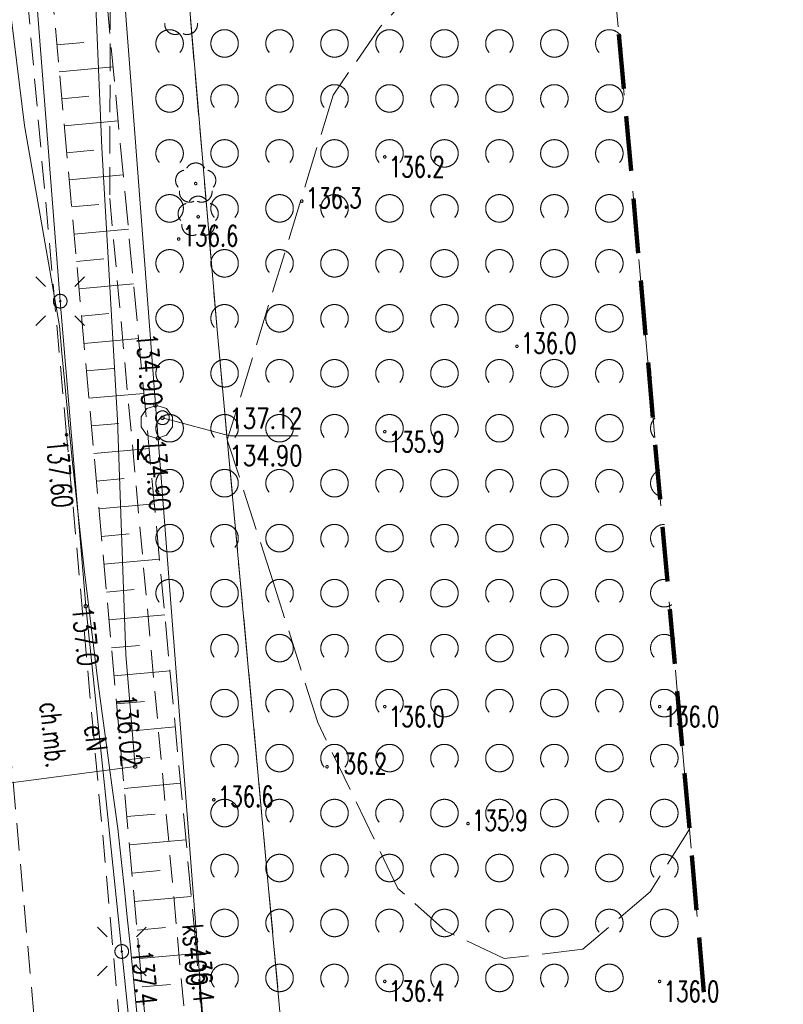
# Model space of a CAD drawing. Header units: centimetres. Extents: x -29333 to 403204, y -464147 to 16641.
# Tile 117 of 134: x 77703 to 80482, y -3443 to 139. Entities that reach past the tile are written whole.
import ezdxf
from ezdxf.xclip import XClip

# ---------------------------------------------------------------- set-up
doc = ezdxf.new("R2010")
doc.units = ezdxf.units.CM
doc.header["$MEASUREMENT"] = 0
doc.header["$XCLIPFRAME"] = 0
for name, pattern in [('1_OTKC', [150, 100, -50]), ('1_OTRK', [175, 125, -50]), ('1_OTRKG', [175, 125, -50]), ('1_OTZK', [150, 100, -50]), ('4', [250, 150, -100]), ('EGKK', [200, 150, -50]), ('Przerywana BARDZO długa', [300, 200, -100])]:
    doc.linetypes.add(name, pattern=pattern)
for name, color, linetype in [('2010 Mlawa_628_1_mdcp_plus_zakres obcięta_13_BLOKADA_L_0', 7, 'Continuous'), ('2010 Mlawa_628_1_mdcp_plus_zakres obcięta_13_Dzialki', 7, 'Continuous'), ('2010 Mlawa_628_1_mdcp_plus_zakres obcięta_13_Kontury', 7, 'Continuous'), ('2010 Mlawa_628_1_mdcp_plus_zakres obcięta_13_OTK_E_T_1', 7, 'Continuous'), ('2010 Mlawa_628_1_mdcp_plus_zakres obcięta_13_OTK_L_2', 7, 'Continuous'), ('2010 Mlawa_628_1_mdcp_plus_zakres obcięta_13_OTR_L_1', 7, 'Continuous'), ('2010 Mlawa_628_1_mdcp_plus_zakres obcięta_13_OTR_T_0', 7, 'Continuous'), ('2010 Mlawa_628_1_mdcp_plus_zakres obcięta_13_OTR_T_1', 7, 'Continuous'), ('2010 Mlawa_628_1_mdcp_plus_zakres obcięta_13_OTZ_L_1', 7, 'Continuous'), ('2010 Mlawa_628_1_mdcp_plus_zakres obcięta_13_OTZ_T_0', 7, 'Continuous'), ('2010 Mlawa_628_1_mdcp_plus_zakres obcięta_13_SUE_T_3', 7, 'Continuous'), ('2010 Mlawa_628_1_mdcp_plus_zakres obcięta_13_SUEP_E_T_0', 7, 'Continuous'), ('2010 Mlawa_628_1_mdcp_plus_zakres obcięta_13_SUEP_L_0', 7, 'Continuous'), ('2010 Mlawa_628_1_mdcp_plus_zakres obcięta_13_SUER_T_0', 7, 'Continuous'), ('2010 Mlawa_628_1_mdcp_plus_zakres obcięta_13_SUGP_L_0', 7, 'Continuous'), ('2010 Mlawa_628_1_mdcp_plus_zakres obcięta_13_SUGR_T_0', 7, 'Continuous'), ('2010 Mlawa_628_1_mdcp_plus_zakres obcięta_13_SUKP_E_T_0', 7, 'Continuous'), ('2010 Mlawa_628_1_mdcp_plus_zakres obcięta_13_SUKP_L_0', 7, 'Continuous'), ('2010 Mlawa_628_1_mdcp_plus_zakres obcięta_13_SUKR_T_0', 7, 'Continuous'), ('2010 Mlawa_628_1_mdcp_plus_zakres obcięta_13_SUL_L_1', 7, 'Continuous'), ('2010 Mlawa_628_1_mdcp_plus_zakres obcięta_13_SUP_E_T_1', 7, 'Continuous'), ('2010 Mlawa_628_1_mdcp_plus_zakres obcięta_13_SUP_L_1', 7, 'Continuous'), ('2010 Mlawa_628_1_mdcp_plus_zakres obcięta_13_SUP_T_4', 7, 'Continuous'), ('2010 Mlawa_628_1_mdcp_plus_zakres obcięta_13_SUWP_L_0', 7, 'Continuous'), ('MAPA MDCP', 7, 'Continuous'), ('PZT NOWE PAB', 7, 'Continuous')]:
    doc.layers.add(name, color=color, linetype=linetype)
doc.styles.add('GENERATED_STYLE_2', font='Simplex.shx')

# ---------------------------------------------------------------- blocks, each defined once
blk = doc.blocks.new('Rysunek_4_13', base_point=(-745725621.2, -588524063.1))
at = {"layer": '2010 Mlawa_628_1_mdcp_plus_zakres obcięta_13_BLOKADA_L_0', "color": 7, "linetype": '4', "lineweight": 18}
blk.add_line((79469.8, 4744.9), (80481.8, -6650.1), dxfattribs=at)
at = {"layer": '2010 Mlawa_628_1_mdcp_plus_zakres obcięta_13_Dzialki', "color": 7, "linetype": 'Continuous', "lineweight": 18}
for p, q in [((78031.8, 3562.9), (78422.8, -1003.1)), ((78422.8, -1003.1), (78954, -6766.8))]:
    blk.add_line(p, q, dxfattribs=at)
at = {"layer": '2010 Mlawa_628_1_mdcp_plus_zakres obcięta_13_Kontury', "color": 3, "linetype": 'EGKK', "lineweight": 18}
for p, q in [((78422.8, -1003.1), (78031.8, 3562.9)), ((79425.8, 561.9), (79013.8, 110.9)), ((79013.8, 110.9), (78843.8, -135.1)), ((78843.8, -135.1), (78458.8, -1390.1)), ((78458.8, -1390.1), (78422.8, -1003.1)), ((78954.2, -6766.8), (78458.8, -1390.1)), ((78625.8, -1906.1), (78458.8, -1390.1)), ((78787.8, -2418.1), (78625.8, -1906.1)), ((79079.8, -3022.1), (78787.8, -2418.1)), ((80140.5, -2806.4), (79997.8, -3034.1)), ((79252.8, -3176.1), (79079.8, -3022.1)), ((79997.8, -3034.1), (79752.8, -3242.1)), ((79465.8, -3277.1), (79252.8, -3176.1)), ((79752.8, -3242.1), (79465.8, -3277.1))]:
    blk.add_line(p, q, dxfattribs=at)
at = {"layer": '2010 Mlawa_628_1_mdcp_plus_zakres obcięta_13_OTK_L_2', "color": 7, "linetype": '1_OTKC', "lineweight": 18}
for p, q in [((77873.8, -1371.1), (77600.8, 1674.9)), ((78365.2, -6811.8), (77873.8, -1371.1)), ((77571.8, -1439.1), (78057.1, -6835.3))]:
    blk.add_line(p, q, dxfattribs=at)
at = {"layer": '2010 Mlawa_628_1_mdcp_plus_zakres obcięta_13_OTR_L_1', "color": 7, "linetype": '1_OTRKG', "lineweight": 18}
for p, q in [((77706.8, 1502.9), (78135.8, -3232.1)), ((78135.8, -3232.1), (78455.8, -6804.9))]:
    blk.add_line(p, q, dxfattribs=at)
at = {"layer": '2010 Mlawa_628_1_mdcp_plus_zakres obcięta_13_OTR_L_1', "color": 7, "linetype": '1_OTRK', "lineweight": 18}
for p, q in [((78343.8, -3222.1), (77898.8, 1499.9)), ((78653.5, -6789.8), (78343.8, -3222.1))]:
    blk.add_line(p, q, dxfattribs=at)
at = {"layer": '2010 Mlawa_628_1_mdcp_plus_zakres obcięta_13_OTR_L_1', "color": 7, "linetype": 'Continuous', "lineweight": 18}
for p, q in [((77838.7, 47.4), (77936.4, 56.3)), ((77847.6, -50.4), (78043.3, -32.7)), ((77856.5, -148.4), (77954.5, -139.6)), ((77865.4, -246.6), (78061.8, -228.8)), ((77874.3, -345), (77972.7, -336.1)), ((77883.2, -443.6), (78080.3, -425.7)), ((77892.1, -542.3), (77990.9, -533.4)), ((77901.1, -641.2), (78098.9, -623.3)), ((77910.1, -740.3), (78009.2, -731.3)), ((77919.1, -839.6), (78117.6, -821.6)), ((77928.1, -939), (78027.5, -930)), ((77937.1, -1038.7), (78136.4, -1020.6)), ((77946.2, -1138.5), (78046, -1129.4)), ((77955.2, -1238.5), (78155.2, -1220.4)), ((77964.3, -1338.7), (78064.5, -1329.6)), ((77973.4, -1439), (78174.1, -1420.8)), ((77982.5, -1539.5), (78083, -1530.4)), ((77991.6, -1640.3), (78193.1, -1622)), ((78000.8, -1741.2), (78101.7, -1732)), ((78009.9, -1842.2), (78212.1, -1823.9)), ((78019.1, -1943.5), (78120.4, -1934.3)), ((78028.3, -2044.9), (78231.2, -2026.6)), ((78037.5, -2146.6), (78139.1, -2137.4)), ((78046.7, -2248.4), (78250.3, -2229.9)), ((78056, -2350.4), (78158, -2341.1)), ((78065.2, -2452.6), (78269.6, -2434)), ((78074.5, -2554.9), (78176.9, -2545.7)), ((78083.8, -2657.5), (78288.9, -2638.9)), ((78093.1, -2760.2), (78195.8, -2750.9)), ((78102.4, -2863.1), (78308.3, -2844.5)), ((78111.8, -2966.2), (78214.9, -2956.9)), ((78121.1, -3069.5), (78327.7, -3050.8)), ((78130.5, -3173), (78234, -3163.6)), ((78139.8, -3276.6), (78347, -3258)), ((78149.1, -3380), (78252.5, -3370.7))]:
    blk.add_line(p, q, dxfattribs=at)
at = {"layer": '2010 Mlawa_628_1_mdcp_plus_zakres obcięta_13_OTR_T_0', "color": 7, "linetype": 'Continuous', "lineweight": 18}
blk.add_circle((77873.8, -1371.1), 4.5, dxfattribs=at)
at = {"layer": '2010 Mlawa_628_1_mdcp_plus_zakres obcięta_13_OTR_T_1', "color": 7, "linetype": 'Continuous', "lineweight": 18}
for centre in [(79031.8, -360.1), (78729.8, -521.1), (78281.8, -659.1), (79512.5, -1049.1), (79031.8, -1360.1), (79031.8, -2360.1), (80031.8, -2360.1), (78821.8, -2579.1), (78409.8, -2699.1), (79334.6, -2785.6), (78343.8, -3222.1), (78135.8, -3232.1), (79031.8, -3360.1), (80031.8, -3360.1)]:
    blk.add_circle(centre, 4.5, dxfattribs=at)
at = {"layer": '2010 Mlawa_628_1_mdcp_plus_zakres obcięta_13_OTZ_L_1', "color": 7, "linetype": '1_OTZK', "lineweight": 18}
for p, q in [((78038.8, 3052.1), (78031.2, -511.1)), ((78031.2, -511.1), (78335.8, -3838.3))]:
    blk.add_line(p, q, dxfattribs=at)
at = {"layer": '2010 Mlawa_628_1_mdcp_plus_zakres obcięta_13_OTZ_L_1', "color": 7, "linetype": 'Continuous', "lineweight": 18}
for centre in [(78448.9, 52.6), (78448.9, 52.6), (78848.9, 52.6), (78848.9, 52.6), (79248.9, 52.6), (79248.9, 52.6), (79648.9, 52.6), (79648.9, 52.6), (78248.9, -147.4), (78648.9, -147.4), (78648.9, -147.4), (79048.9, -147.4), (79048.9, -147.4), (79448.9, -147.4), (79448.9, -147.4), (79848.9, -147.4), (79848.9, -147.4), (78448.9, -347.4), (78448.9, -347.4), (78848.9, -347.4), (78848.9, -347.4), (79248.9, -347.4), (79248.9, -347.4), (79648.9, -347.4), (79648.9, -347.4), (78248.9, -547.4), (78648.9, -547.4), (78648.9, -547.4), (79048.9, -547.4), (79048.9, -547.4), (79448.9, -547.4), (79448.9, -547.4), (79848.9, -547.4), (79848.9, -547.4), (78448.9, -747.4), (78448.9, -747.4), (78848.9, -747.4), (78848.9, -747.4), (79248.9, -747.4), (79248.9, -747.4), (79648.9, -747.4), (79648.9, -747.4), (78248.9, -947.4), (78648.9, -947.4), (78648.9, -947.4), (79048.9, -947.4), (79048.9, -947.4), (79448.9, -947.4), (79448.9, -947.4), (79848.9, -947.4), (79848.9, -947.4), (78448.9, -1147.4), (78448.9, -1147.4), (78848.9, -1147.4), (78848.9, -1147.4), (79248.9, -1147.4), (79248.9, -1147.4), (79648.9, -1147.4), (79648.9, -1147.4), (78248.9, -1347.4), (78648.9, -1347.4), (78648.9, -1347.4), (79048.9, -1347.4), (79048.9, -1347.4), (79448.9, -1347.4), (79448.9, -1347.4), (79848.9, -1347.4), (79848.9, -1347.4), (78448.9, -1547.4), (78448.9, -1547.4), (78848.9, -1547.4), (78848.9, -1547.4), (79248.9, -1547.4), (79248.9, -1547.4), (79648.9, -1547.4), (79648.9, -1547.4), (78248.9, -1747.4), (78648.9, -1747.4), (78648.9, -1747.4), (79048.9, -1747.4), (79048.9, -1747.4), (79448.9, -1747.4), (79448.9, -1747.4), (79848.9, -1747.4), (79848.9, -1747.4), (78448.9, -1947.4), (78448.9, -1947.4), (78848.9, -1947.4), (78848.9, -1947.4), (79248.9, -1947.4), (79248.9, -1947.4), (79648.9, -1947.4), (79648.9, -1947.4), (78648.9, -2147.4), (78648.9, -2147.4), (79048.9, -2147.4), (79048.9, -2147.4), (79448.9, -2147.4), (79448.9, -2147.4), (79848.9, -2147.4), (79848.9, -2147.4), (78448.9, -2347.4), (78848.9, -2347.4), (78848.9, -2347.4), (79248.9, -2347.4), (79248.9, -2347.4), (79648.9, -2347.4), (79648.9, -2347.4), (80048.9, -2347.4), (78648.9, -2547.4), (78648.9, -2547.4), (79048.9, -2547.4), (79048.9, -2547.4), (79448.9, -2547.4), (79448.9, -2547.4), (79848.9, -2547.4), (79848.9, -2547.4), (78448.9, -2747.4), (78848.9, -2747.4), (78848.9, -2747.4), (79248.9, -2747.4), (79248.9, -2747.4), (79648.9, -2747.4), (79648.9, -2747.4), (80048.9, -2747.4), (78648.9, -2947.4), (78648.9, -2947.4), (79048.9, -2947.4), (79048.9, -2947.4), (79448.9, -2947.4), (79448.9, -2947.4), (79848.9, -2947.4), (79848.9, -2947.4), (78448.9, -3147.4), (78848.9, -3147.4), (78848.9, -3147.4), (79248.9, -3147.4), (79248.9, -3147.4), (79648.9, -3147.4), (79648.9, -3147.4), (80048.9, -3147.4), (78648.9, -3347.4), (78648.9, -3347.4), (79048.9, -3347.4), (79048.9, -3347.4), (79448.9, -3347.4), (79448.9, -3347.4), (79848.9, -3347.4)]:
    blk.add_circle(centre, 50, dxfattribs=at)
for centre, start, end in [((78248.9, 52.6), 318.7031, 221.2969), ((78648.9, 52.6), 318.7031, 221.2969), ((78648.9, 52.6), 318.5904, 221.4096), ((79048.9, 52.6), 318.7031, 221.2969), ((79048.9, 52.6), 318.5904, 221.4096), ((79448.9, 52.6), 318.7031, 221.2969), ((79448.9, 52.6), 318.5904, 221.4096), ((79848.9, 52.6), 31.8153, 221.2969), ((79848.9, 52.6), 31.8161, 221.4096), ((79848.9, 52.6), 318.5904, 338.3752), ((79848.9, 52.6), 318.7031, 338.3761), ((78448.9, -147.4), 318.5904, 221.4096), ((78448.9, -147.4), 318.7031, 221.2969), ((78848.9, -147.4), 318.5904, 221.4096), ((78848.9, -147.4), 318.7031, 221.2969), ((79248.9, -147.4), 318.5904, 221.4096), ((79248.9, -147.4), 318.7031, 221.2969), ((79648.9, -147.4), 318.5904, 221.4096), ((79648.9, -147.4), 318.7031, 221.2969), ((78248.9, -347.4), 318.7031, 221.2969), ((78648.9, -347.4), 318.7031, 221.2969), ((78648.9, -347.4), 318.5904, 221.4096), ((79048.9, -347.4), 318.7031, 221.2969), ((79048.9, -347.4), 318.5904, 221.4096), ((79448.9, -347.4), 318.7031, 221.2969), ((79448.9, -347.4), 318.5904, 221.4096), ((79848.9, -347.4), 318.7031, 221.2969), ((79848.9, -347.4), 318.5904, 221.4096), ((78448.9, -547.4), 318.5904, 221.4096), ((78448.9, -547.4), 318.7031, 221.2969), ((78848.9, -547.4), 318.5904, 221.4096), ((78848.9, -547.4), 318.7031, 221.2969), ((79248.9, -547.4), 318.5904, 221.4096), ((79248.9, -547.4), 318.7031, 221.2969), ((79648.9, -547.4), 318.5904, 221.4096), ((79648.9, -547.4), 318.7031, 221.2969), ((78248.9, -747.4), 318.7031, 221.2969), ((78648.9, -747.4), 318.7031, 221.2969), ((78648.9, -747.4), 318.5904, 221.4096), ((79048.9, -747.4), 318.7031, 221.2969), ((79048.9, -747.4), 318.5904, 221.4096), ((79448.9, -747.4), 318.7031, 221.2969), ((79448.9, -747.4), 318.5904, 221.4096), ((79848.9, -747.4), 318.7031, 221.2969), ((79848.9, -747.4), 318.5904, 221.4096), ((78448.9, -947.4), 318.5904, 221.4096), ((78448.9, -947.4), 318.7031, 221.2969), ((78848.9, -947.4), 318.5904, 221.4096), ((78848.9, -947.4), 318.7031, 221.2969), ((79248.9, -947.4), 318.5904, 221.4096), ((79248.9, -947.4), 318.7031, 221.2969), ((79648.9, -947.4), 318.5904, 221.4096), ((79648.9, -947.4), 318.7031, 221.2969), ((78248.9, -1147.4), 318.7031, 221.2969), ((78648.9, -1147.4), 318.7031, 221.2969), ((78648.9, -1147.4), 318.5904, 221.4096), ((79048.9, -1147.4), 318.7031, 221.2969), ((79048.9, -1147.4), 318.5904, 221.4096), ((79448.9, -1147.4), 318.7031, 221.2969), ((79448.9, -1147.4), 318.5904, 221.4096), ((79848.9, -1147.4), 318.7031, 221.2969), ((79848.9, -1147.4), 318.5904, 221.4096), ((80048.9, -1147.4), 168.6957, 201.4957), ((78448.9, -1347.4), 318.5904, 221.4096), ((78448.9, -1347.4), 318.7031, 221.2969), ((78848.9, -1347.4), 318.5904, 221.4096), ((78848.9, -1347.4), 318.7031, 221.2969), ((79248.9, -1347.4), 318.5904, 221.4096), ((79248.9, -1347.4), 318.7031, 221.2969), ((79648.9, -1347.4), 318.5904, 221.4096), ((79648.9, -1347.4), 318.7031, 221.2969), ((80048.9, -1347.4), 132.2555, 221.4096), ((78248.9, -1547.4), 318.7031, 221.2969), ((78648.9, -1547.4), 318.7031, 221.2969), ((78648.9, -1547.4), 318.5904, 221.4096), ((79048.9, -1547.4), 318.7031, 221.2969), ((79048.9, -1547.4), 318.5904, 221.4096), ((79448.9, -1547.4), 318.7031, 221.2969), ((79448.9, -1547.4), 318.5904, 221.4096), ((79848.9, -1547.4), 318.7031, 221.2969), ((79848.9, -1547.4), 318.5904, 221.4096), ((80048.9, -1547.4), 109.4998, 260.6915), ((78448.9, -1747.4), 318.5904, 221.4096), ((78448.9, -1747.4), 318.7031, 221.2969), ((78848.9, -1747.4), 318.5904, 221.4096), ((78848.9, -1747.4), 318.7031, 221.2969), ((79248.9, -1747.4), 318.5904, 221.4096), ((79248.9, -1747.4), 318.7031, 221.2969), ((79648.9, -1747.4), 318.5904, 221.4096), ((79648.9, -1747.4), 318.7031, 221.2969), ((80048.9, -1747.4), 88.9813, 221.4096), ((78248.9, -1947.4), 318.7031, 221.2969), ((78648.9, -1947.4), 318.7031, 221.2969), ((78648.9, -1947.4), 318.5904, 221.4096), ((79048.9, -1947.4), 318.7031, 221.2969), ((79048.9, -1947.4), 318.5904, 221.4096), ((79448.9, -1947.4), 318.7031, 221.2969), ((79448.9, -1947.4), 318.5904, 221.4096), ((79848.9, -1947.4), 318.7031, 221.2969), ((79848.9, -1947.4), 318.5904, 221.4096), ((80048.9, -1947.4), 67.5927, 302.5986), ((78448.9, -2147.4), 318.7031, 221.2969), ((78848.9, -2147.4), 318.5904, 221.4096), ((78848.9, -2147.4), 318.7031, 221.2969), ((79248.9, -2147.4), 318.5904, 221.4096), ((79248.9, -2147.4), 318.7031, 221.2969), ((79648.9, -2147.4), 318.5904, 221.4096), ((79648.9, -2147.4), 318.7031, 221.2969), ((80048.9, -2147.4), 40.3033, 221.4096), ((80048.9, -2147.4), 318.5904, 329.8881), ((78648.9, -2347.4), 318.7031, 221.2969), ((78648.9, -2347.4), 318.5904, 221.4096), ((79048.9, -2347.4), 318.7031, 221.2969), ((79048.9, -2347.4), 318.5904, 221.4096), ((79448.9, -2347.4), 318.7031, 221.2969), ((79448.9, -2347.4), 318.5904, 221.4096), ((79848.9, -2347.4), 318.7031, 221.2969), ((79848.9, -2347.4), 318.5904, 221.4096), ((78448.9, -2547.4), 318.7031, 221.2969), ((78848.9, -2547.4), 318.5904, 221.4096), ((78848.9, -2547.4), 318.7031, 221.2969), ((79248.9, -2547.4), 318.5904, 221.4096), ((79248.9, -2547.4), 318.7031, 221.2969), ((79648.9, -2547.4), 318.5904, 221.4096), ((79648.9, -2547.4), 318.7031, 221.2969), ((80048.9, -2547.4), 318.5904, 221.4096), ((78648.9, -2747.4), 318.7031, 221.2969), ((78648.9, -2747.4), 318.5904, 221.4096), ((79048.9, -2747.4), 318.7031, 221.2969), ((79048.9, -2747.4), 318.5904, 221.4096), ((79448.9, -2747.4), 318.7031, 221.2969), ((79448.9, -2747.4), 318.5904, 221.4096), ((79848.9, -2747.4), 318.7031, 221.2969), ((79848.9, -2747.4), 318.5904, 221.4096), ((78448.9, -2947.4), 318.7031, 221.2969), ((78848.9, -2947.4), 318.5904, 221.4096), ((78848.9, -2947.4), 318.7031, 221.2969), ((79248.9, -2947.4), 318.5904, 221.4096), ((79248.9, -2947.4), 318.7031, 221.2969), ((79648.9, -2947.4), 318.5904, 221.4096), ((79648.9, -2947.4), 318.7031, 221.2969), ((80048.9, -2947.4), 318.5904, 221.4096), ((78648.9, -3147.4), 318.7031, 221.2969), ((78648.9, -3147.4), 318.5904, 221.4096), ((79048.9, -3147.4), 318.7031, 221.2969), ((79048.9, -3147.4), 318.5904, 221.4096), ((79448.9, -3147.4), 318.7031, 221.2969), ((79448.9, -3147.4), 318.5904, 221.4096), ((79848.9, -3147.4), 318.7031, 221.2969), ((79848.9, -3147.4), 318.5904, 221.4096), ((78448.9, -3347.4), 318.7031, 221.2969), ((78848.9, -3347.4), 318.5904, 221.4096), ((78848.9, -3347.4), 318.7031, 221.2969), ((79248.9, -3347.4), 318.5904, 221.4096), ((79248.9, -3347.4), 318.7031, 221.2969), ((79648.9, -3347.4), 318.5904, 221.4096), ((79648.9, -3347.4), 318.7031, 221.2969)]:
    blk.add_arc(centre, 50, start, end, dxfattribs=at)
at = {"layer": '2010 Mlawa_628_1_mdcp_plus_zakres obcięta_13_OTZ_T_0', "color": 94, "linetype": 'Continuous', "lineweight": 18}
for centre in [(78343.8, -457.1), (78352.8, -578.1)]:
    blk.add_circle(centre, 4.5, dxfattribs=at)
for centre, start, end in [((78268.8, 122.6), 174.1482, 293.8542), ((78312.9, 122.6), 246.1458, 5.8518), ((78343.8, -419.6), 30.1401, 149.8599), ((78308.2, -445.5), 102.1445, 221.86), ((78379.5, -445.5), 318.14, 77.8555), ((78321.8, -487.4), 174.1482, 293.8542), ((78365.9, -487.4), 246.1458, 5.8518), ((78317.2, -566.5), 102.1445, 221.86), ((78352.8, -540.6), 30.1401, 149.8599), ((78388.5, -566.5), 318.14, 77.8555), ((78330.8, -608.4), 174.1482, 293.8542), ((78374.9, -608.4), 246.1458, 5.8518)]:
    blk.add_arc(centre, 37.5, start, end, dxfattribs=at)
at = {"layer": '2010 Mlawa_628_1_mdcp_plus_zakres obcięta_13_SUE_T_3', "color": 7, "linetype": 'Continuous', "lineweight": 18}
for p, q in [((77797.8, -832), (77762.5, -796.7)), ((77903.9, -832), (77939.2, -796.7)), ((77797.8, -938.1), (77762.5, -973.5)), ((77903.9, -938.1), (77939.2, -973.5)), ((78021.8, -3198), (77986.5, -3162.7)), ((78127.9, -3198), (78163.2, -3162.7)), ((78021.8, -3304.1), (77986.5, -3339.5)), ((78127.9, -3304.1), (78163.2, -3339.5))]:
    blk.add_line(p, q, dxfattribs=at)
for centre, radius in [((77850.8, -885.1), 25), ((77850.8, -885.1), 2.5), ((78074.8, -3251.1), 25), ((78074.8, -3251.1), 2.5)]:
    blk.add_circle(centre, radius, dxfattribs=at)
at = {"layer": '2010 Mlawa_628_1_mdcp_plus_zakres obcięta_13_SUEP_L_0', "color": 1, "linetype": 'Continuous', "lineweight": 18}
for p, q in [((77685.8, 1215.9), (77850.8, -885.1)), ((77850.8, -885.1), (77943.8, -1995.1)), ((77943.8, -1995.1), (78074.8, -3251.1)), ((78074.8, -3251.1), (78323.8, -5654.1))]:
    blk.add_line(p, q, dxfattribs=at)
at = {"layer": '2010 Mlawa_628_1_mdcp_plus_zakres obcięta_13_SUER_T_0', "color": 1, "linetype": 'Continuous', "lineweight": 18}
blk.add_circle((77943.8, -1995.1), 6.25, dxfattribs=at)
at = {"layer": '2010 Mlawa_628_1_mdcp_plus_zakres obcięta_13_SUGP_L_0', "color": 52, "linetype": 'Continuous', "lineweight": 18, "true_color": 0xbfbf00}
for p, q in [((77956.8, 722.9), (78002.8, -327.1)), ((78002.8, -327.1), (78058.8, -1317.1)), ((78058.8, -1317.1), (78089.8, -2172.1)), ((78089.8, -2172.1), (78123.8, -2578.1)), ((78123.8, -2578.1), (77584.8, -2649.1))]:
    blk.add_line(p, q, dxfattribs=at)
at = {"layer": '2010 Mlawa_628_1_mdcp_plus_zakres obcięta_13_SUGR_T_0', "color": 52, "linetype": 'Continuous', "lineweight": 18, "true_color": 0xbfbf00}
blk.add_circle((78123.8, -2578.1), 6.25, dxfattribs=at)
at = {"layer": '2010 Mlawa_628_1_mdcp_plus_zakres obcięta_13_SUKP_L_0', "color": 36, "linetype": 'Continuous', "lineweight": 18, "true_color": 0x803300}
for p, q in [((77845.8, 3384.9), (78201.8, -1324.1)), ((78201.8, -1324.1), (78579.8, -6187.1))]:
    blk.add_line(p, q, dxfattribs=at)
at = {"layer": '2010 Mlawa_628_1_mdcp_plus_zakres obcięta_13_SUKR_T_0', "color": 36, "linetype": 'Continuous', "lineweight": 18, "true_color": 0x803300}
for p, q in [((78222.8, -1309.1), (78467.3, -1374.7)), ((78467.3, -1374.7), (78717, -1374.7))]:
    blk.add_line(p, q, dxfattribs=at)
for centre in [(78197.3, -1264.3), (78222.8, -1309.1), (78206.5, -1383.9)]:
    blk.add_circle(centre, 6.25, dxfattribs=at)
at = {"layer": '2010 Mlawa_628_1_mdcp_plus_zakres obcięta_13_SUL_L_1', "color": 7, "linetype": 'Continuous', "lineweight": 18}
blk.add_line((77584.8, -2649.1), (78123.8, -2578.1), dxfattribs=at)
at = {"layer": '2010 Mlawa_628_1_mdcp_plus_zakres obcięta_13_SUP_L_1', "color": 7, "linetype": 'Continuous', "lineweight": 18}
for p, q in [((78166.6, -1275.5), (78144.8, -1305.5)), ((78201.8, -1264.1), (78166.6, -1275.5)), ((78237.1, -1275.5), (78201.8, -1264.1)), ((78258.9, -1305.5), (78237.1, -1275.5)), ((78144.8, -1305.5), (78144.8, -1342.6)), ((78258.9, -1342.6), (78258.9, -1305.5)), ((78144.8, -1342.6), (78166.6, -1372.6)), ((78237.1, -1372.6), (78258.9, -1342.6)), ((78166.6, -1372.6), (78201.8, -1384.1)), ((78201.8, -1384.1), (78237.1, -1372.6))]:
    blk.add_line(p, q, dxfattribs=at)
at = {"layer": '2010 Mlawa_628_1_mdcp_plus_zakres obcięta_13_SUP_T_4', "color": 7, "linetype": 'Continuous', "lineweight": 18}
blk.add_circle((78222.8, -1309.1), 25, dxfattribs=at)
at = {"layer": '2010 Mlawa_628_1_mdcp_plus_zakres obcięta_13_SUWP_L_0', "color": 5, "linetype": 'Continuous', "lineweight": 18}
for p, q in [((77720.8, -246.1), (77582.8, 885.9)), ((77847.8, -975.1), (77720.8, -246.1)), ((77856.9, -1074.7), (77847.8, -975.1)), ((77866.3, -1174.2), (77856.9, -1074.7)), ((77875.9, -1273.8), (77866.3, -1174.2)), ((77885.8, -1373.3), (77875.9, -1273.8)), ((77896, -1472.8), (77885.8, -1373.3)), ((77906.5, -1572.2), (77896, -1472.8)), ((77917.3, -1671.6), (77906.5, -1572.2)), ((77928.4, -1771), (77917.3, -1671.6)), ((77939.8, -1870.3), (77928.4, -1771)), ((77951.4, -1969.7), (77939.8, -1870.3)), ((77963.4, -2069), (77951.4, -1969.7)), ((77975.6, -2168.2), (77963.4, -2069)), ((77988.2, -2267.4), (77975.6, -2168.2)), ((78001, -2366.6), (77988.2, -2267.4)), ((78014.1, -2465.7), (78001, -2366.6)), ((78027.5, -2564.8), (78014.1, -2465.7)), ((78041.1, -2663.9), (78027.5, -2564.8)), ((78060.8, -2803.1), (78041.1, -2663.9)), ((78074, -2927.1), (78060.8, -2803.1)), ((78084.5, -3026.5), (78074, -2927.1)), ((78094.8, -3126), (78084.5, -3026.5)), ((78105, -3225.5), (78094.8, -3126)), ((78115, -3325), (78105, -3225.5)), ((78125, -3424.5), (78115, -3325)), ((78134.7, -3524), (78125, -3424.5))]:
    blk.add_line(p, q, dxfattribs=at)
at = {"layer": '2010 Mlawa_628_1_mdcp_plus_zakres obcięta_13_OTK_E_T_1', "color": 7, "linetype": 'Continuous', "lineweight": 18, "insert": (77813.1, -2344.3), "char_height": 75, "attachment_point": 4, "rotation": 276.1552, "style": 'GENERATED_STYLE_2'}
blk.add_mtext('\\A1;{\\W0.700000x;\\pql;\\FSimplex.shx;ch.mb.}', dxfattribs=at)
at = {"layer": '2010 Mlawa_628_1_mdcp_plus_zakres obcięta_13_OTR_T_0', "color": 7, "linetype": 'Continuous', "lineweight": 18, "insert": (77876, -1385.9), "char_height": 75, "attachment_point": 1, "rotation": 275.1601, "style": 'GENERATED_STYLE_2'}
blk.add_mtext('\\A1;{\\W0.700000x;\\pql;\\FSimplex.shx;137.60}', dxfattribs=at)
at = {"layer": '2010 Mlawa_628_1_mdcp_plus_zakres obcięta_13_OTR_T_1', "color": 7, "linetype": 'Continuous', "lineweight": 18, "char_height": 75, "style": 'GENERATED_STYLE_2'}
for s, insert, attachment_point in [('\\A1;{\\W0.700000x;\\pql;\\FSimplex.shx;136.2}', (79046.8, -359.2), 1), ('\\A1;{\\W0.700000x;\\pql;\\FSimplex.shx;136.3}', (78744.8, -547.1), 7), ('\\A1;{\\W0.700000x;\\pql;\\FSimplex.shx;136.6}', (78296.8, -685.1), 7), ('\\A1;{\\W0.700000x;\\pql;\\FSimplex.shx;136.0}', (79527.5, -1075.1), 7), ('\\A1;{\\W0.700000x;\\pql;\\FSimplex.shx;135.9}', (79046.8, -1359.2), 1), ('\\A1;{\\W0.700000x;\\pql;\\FSimplex.shx;136.0}', (79046.8, -2359.2), 1), ('\\A1;{\\W0.700000x;\\pql;\\FSimplex.shx;136.0}', (80046.8, -2359.2), 1), ('\\A1;{\\W0.700000x;\\pql;\\FSimplex.shx;136.2}', (78836.8, -2605.1), 7), ('\\A1;{\\W0.700000x;\\pql;\\FSimplex.shx;136.6}', (78424.8, -2725.1), 7), ('\\A1;{\\W0.700000x;\\pql;\\FSimplex.shx;135.9}', (79349.6, -2811.6), 7), ('\\A1;{\\W0.700000x;\\pql;\\FSimplex.shx;136.4}', (79046.8, -3357.4), 1), ('\\A1;{\\W0.700000x;\\pql;\\FSimplex.shx;136.0}', (80046.8, -3359.2), 1)]:
    blk.add_mtext(s, dxfattribs=dict(at, insert=insert, attachment_point=attachment_point))
at = {"layer": '2010 Mlawa_628_1_mdcp_plus_zakres obcięta_13_OTR_T_1', "color": 7, "linetype": 'Continuous', "lineweight": 18, "char_height": 75, "attachment_point": 7, "style": 'GENERATED_STYLE_2'}
for s, insert, rotation in [('\\A1;{\\W0.700000x;\\pql;\\FSimplex.shx;137.4}', (78111.3, -3249.3), 275.1168), ('\\A1;{\\W0.700000x;\\pql;\\FSimplex.shx;136.4}', (78319.2, -3239.3), 274.9605)]:
    blk.add_mtext(s, dxfattribs=dict(at, insert=insert, rotation=rotation))
at = {"layer": '2010 Mlawa_628_1_mdcp_plus_zakres obcięta_13_SUEP_E_T_0', "color": 1, "linetype": 'Continuous', "lineweight": 18, "insert": (77981, -2474.8), "char_height": 75, "attachment_point": 5, "rotation": 275.9544, "style": 'GENERATED_STYLE_2'}
blk.add_mtext('\\A1;{\\W0.750000x;\\pqc;\\FSimplex.shx;eN}', dxfattribs=at)
at = {"layer": '2010 Mlawa_628_1_mdcp_plus_zakres obcięta_13_SUER_T_0', "color": 1, "linetype": 'Continuous', "lineweight": 18, "insert": (77931.3, -1996.4), "char_height": 75, "attachment_point": 4, "rotation": 275.9544, "style": 'GENERATED_STYLE_2'}
blk.add_mtext('\\A1;{\\W0.750000x;\\pql;\\FSimplex.shx;137.0}', dxfattribs=at)
at = {"layer": '2010 Mlawa_628_1_mdcp_plus_zakres obcięta_13_SUGR_T_0', "color": 52, "linetype": 'Continuous', "lineweight": 18, "true_color": 0xbfbf00, "insert": (78111.3, -2579.1), "char_height": 75, "attachment_point": 6, "rotation": 274.787, "style": 'GENERATED_STYLE_2'}
blk.add_mtext('\\A1;{\\W0.750000x;\\pqr;\\FSimplex.shx;136.02}', dxfattribs=at)
at = {"layer": '2010 Mlawa_628_1_mdcp_plus_zakres obcięta_13_SUKP_E_T_0', "color": 36, "linetype": 'Continuous', "lineweight": 18, "true_color": 0x803300, "insert": (78341.1, -3264), "char_height": 75, "attachment_point": 5, "rotation": 274.4447, "style": 'GENERATED_STYLE_2'}
blk.add_mtext('\\A1;{\\W0.750000x;\\pqc;\\FSimplex.shx;ks400}', dxfattribs=at)
at = {"layer": '2010 Mlawa_628_1_mdcp_plus_zakres obcięta_13_SUKR_T_0', "color": 36, "linetype": 'Continuous', "lineweight": 18, "true_color": 0x803300, "char_height": 75, "style": 'GENERATED_STYLE_2'}
for s, insert, attachment_point, rotation in [('\\A1;{\\W0.750000x;\\pqr;\\FSimplex.shx;134.90}', (78185.7, -1265.2), 6, 274.43), ('\\A1;{\\W0.750000x;\\pql;\\FSimplex.shx;134.90}', (78194.8, -1384.8), 4, 274.42)]:
    blk.add_mtext(s, dxfattribs=dict(at, insert=insert, attachment_point=attachment_point, rotation=rotation))
at = {"layer": '2010 Mlawa_628_1_mdcp_plus_zakres obcięta_13_SUKR_T_0', "color": 36, "linetype": 'Continuous', "lineweight": 18, "true_color": 0x803300, "char_height": 75, "attachment_point": 1, "style": 'GENERATED_STYLE_2'}
for s, insert in [('\\A1;{\\W0.750000x;\\pql;\\FSimplex.shx;137.12}', (78467.3, -1273.9)), ('\\A1;{\\W0.750000x;\\pql;\\FSimplex.shx;134.90}', (78467.3, -1409.6))]:
    blk.add_mtext(s, dxfattribs=dict(at, insert=insert))
at = {"layer": '2010 Mlawa_628_1_mdcp_plus_zakres obcięta_13_SUP_E_T_1', "color": 7, "linetype": 'Continuous', "lineweight": 18, "insert": (78124.7, -1424.3), "char_height": 75, "attachment_point": 4, "style": 'GENERATED_STYLE_2'}
blk.add_mtext('\\A1;{\\W0.700000x;\\pql;\\FSimplex.shx;k}', dxfattribs=at)

msp = doc.modelspace()

# ---------------------------------------------------------------- linework, layer by layer
at = {"layer": 'PZT NOWE PAB', "color": 124, "linetype": 'Przerywana BARDZO długa', "lineweight": 200, "flags": 128}
msp.add_lwpolyline([(51689.8, 5705.9), (63044.8, 5705.9), (71434.8, 3877.9), (79469.8, 4744.9), (80481.8, -6650.1), (75075.8, -7063.1), (72357.8, -15719.1), (69521.8, -18554.1), (56553.8, -17624.1), (51967.8, 107.9), (51908.8, 48.9)], close=True, dxfattribs=at)

# ---------------------------------------------------------------- block references
at = {"layer": 'MAPA MDCP', "color": 151, "linetype": 'Continuous', "lineweight": 13, "true_color": 0x80c2ff}
ref = msp.add_blockref('Rysunek_4_13', (-745725621.2, -588524063.1), dxfattribs=at)
XClip(ref).set_block_clipping_path([(51157.1316538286, -19056.0251476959), (81475.159538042, -19056.0251476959), (81475.1595380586, -2291.2859517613), (80094.3925547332, -2197.1288595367), (79656.9077541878, 2708.9656158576), (81475.1595380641, 3294.6233514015), (81475.1595380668, 5995.166576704), (79391.2894918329, 5995.1665766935), (79236.5670289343, 4736.0914165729), (78168.8180721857, 4617.3317406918), (77590.5687296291, 5995.1665766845), (53235.899278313, 5995.1665765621), (53338.1891512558, 5713.3646833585), (52818.3323959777, 5714.3082139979), (52685.4063431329, 5995.1665765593), (51157.1316537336, 5995.1665765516)])

doc.saveas('drawing.dxf')
